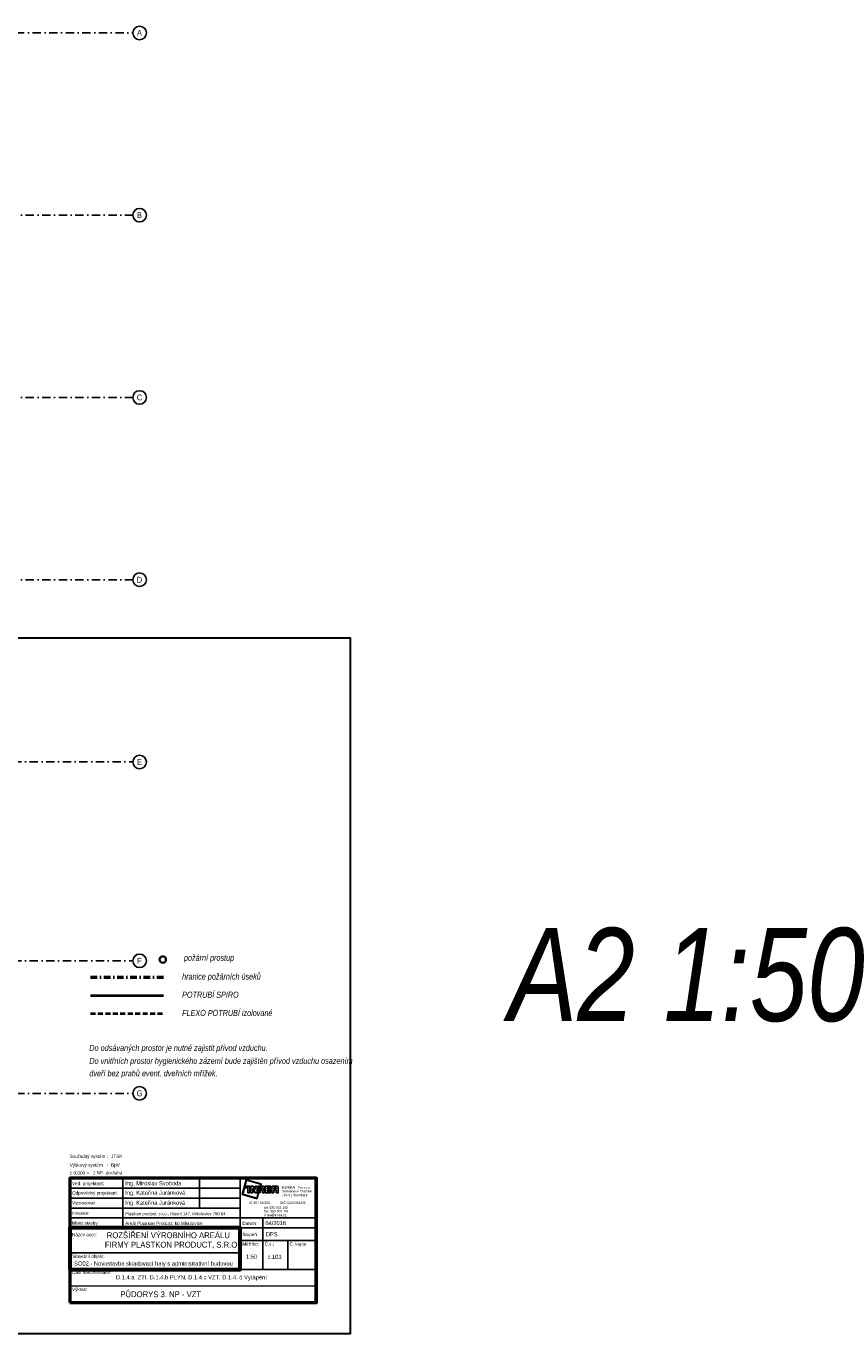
# Model space of a CAD drawing. Header units: millimetres. Extents: x 6435372 to 7248404, y 1559872 to 1886246.
# Tile 188 of 208: x 7122309 to 7146943, y 1657160 to 1696621. Entities that reach past the tile are written whole.
import ezdxf
from ezdxf.enums import TextEntityAlignment as Align

# ---------------------------------------------------------------- set-up
doc = ezdxf.new("R2010")
doc.units = ezdxf.units.MM
for name, pattern in [('DASHDOT', [1, 0.5, -0.25, 0, -0.25]), ('DASHED', [0.75, 0.5, -0.25]), ('ČERCHOVANÁ', [1, 0.5, -0.25, 0, -0.25])]:
    doc.linetypes.add(name, pattern=pattern)
for name, color, linetype in [('IN_RAZITKO', 7, 'Continuous'), ('matrice DPS', 122, 'Continuous'), ('VZT_POPIS', 7, 'Continuous')]:
    doc.layers.add(name, color=color, linetype=linetype)
for name, color, linetype, lineweight in [('plyn_popis', 7, 'Continuous', 18), ('požární prostup', 240, 'Continuous', 35), ('požární úseky', 21, 'ČERCHOVANÁ', 50), ('UT_potrubí', 10, 'Continuous', 30), ('VZT', 130, 'Continuous', 40)]:
    doc.layers.add(name, color=color, linetype=linetype, lineweight=lineweight)
doc.styles.add('ari-rom-uni', font='arial.ttf')
doc.styles.add('ARIAL', font='arial.ttf')
doc.styles.add('INDRA', font='ariali.ttf')

# ---------------------------------------------------------------- blocks, each defined once
blk = doc.blocks.new('INREA RAZÍTKO')
at = {"layer": 'IN_RAZITKO'}
blk.add_hatch(color=256, dxfattribs=at).paths.add_polyline_path([(-3.869, 7.655), (-3.904, 7.527), (-3.878, 7.527), (-3.839, 7.673), (-4.74, 7.912), (-4.978, 7.018), (-4.08, 6.768), (-3.993, 7.115), (-4.019, 7.115), (-4.098, 6.799), (-4.947, 7.035), (-4.722, 7.882)])
h = blk.add_hatch(color=256, dxfattribs=at)
h.paths.add_polyline_path([(-4.687, 7.527), (-4.792, 7.527), (-4.792, 7.423), (-4.687, 7.423)])
h.paths.add_polyline_path([(-4.527, 7.526), (-4.642, 7.526), (-4.642, 7.115), (-4.527, 7.115)])
h.paths.add_polyline_path([(-4.317, 7.527), (-4.468, 7.527), (-4.468, 7.115), (-4.349, 7.115), (-4.349, 7.381), (-4.189, 7.115), (-4.07, 7.115), (-4.07, 7.527), (-4.189, 7.527), (-4.189, 7.315)])
h.paths.add_polyline_path([(-3.913, 7.527), (-4.023, 7.527), (-4.023, 7.115)])
h.paths.add_polyline_path([(-3.708, 7.527), (-3.877, 7.527), (-3.987, 7.115), (-3.894, 7.115), (-3.894, 7.277), (-3.757, 7.277), (-3.757, 7.115), (-3.638, 7.115), (-3.638, 7.257, 0.414214), (-3.708, 7.327, 0.414214), (-3.638, 7.397), (-3.638, 7.457, 0.414214)])
h.paths.add_polyline_path([(-3.757, 7.419), (-3.757, 7.362), (-3.894, 7.362), (-3.894, 7.419)], flags=16)
h.paths.add_polyline_path([(-3.253, 7.527), (-3.588, 7.527), (-3.588, 7.115), (-3.253, 7.115), (-3.253, 7.225), (-3.465, 7.225), (-3.465, 7.287), (-3.253, 7.287), (-3.253, 7.366), (-3.465, 7.366), (-3.465, 7.421), (-3.253, 7.421)])
h.paths.add_polyline_path([(-2.877, 7.527), (-3.131, 7.527, 0.414214), (-3.201, 7.457), (-3.201, 7.115), (-3.081, 7.115), (-3.081, 7.293), (-2.931, 7.293), (-2.931, 7.115), (-2.807, 7.115), (-2.807, 7.457, 0.414214)])
h.paths.add_polyline_path([(-2.931, 7.421), (-2.931, 7.362), (-3.081, 7.362), (-3.081, 7.421)], flags=16)
at = {"layer": 'IN_RAZITKO', "color": 7}
for p, q in [((-12.195, 8.005), (-12.195, 5.005)), ((-7.564, 8.005), (-7.564, 6.205)), ((-5.108, 2.651), (-5.108, 8.005)), ((-15.395, 7.405), (-5.108, 7.405)), ((-15.395, 6.805), (-5.108, 6.805)), ((-15.395, 6.205), (-5.108, 6.205)), ((-15.395, 5.605), (-5.108, 5.605)), ((-5.108, 5.605), (-0.505, 5.605)), ((-3.727, 5.605), (-3.727, 2.505)), ((-5.108, 5.005), (-0.505, 5.005)), ((-5.108, 4.255), (-0.505, 4.255)), ((-2.225, 4.258), (-2.225, 2.505)), ((-15.395, 3.505), (-5.108, 3.505))]:
    blk.add_line(p, q, dxfattribs=at)
at = {"layer": 'IN_RAZITKO'}
for p, q in [((-4.468, 7.527), (-4.317, 7.527)), ((-4.468, 7.527), (-4.468, 7.115)), ((-4.468, 7.115), (-4.349, 7.115)), ((-4.349, 7.115), (-4.349, 7.381)), ((-4.349, 7.381), (-4.189, 7.115)), ((-4.317, 7.527), (-4.189, 7.315)), ((-4.189, 7.315), (-4.189, 7.527)), ((-4.189, 7.527), (-4.07, 7.527)), ((-4.189, 7.115), (-4.07, 7.115)), ((-4.07, 7.115), (-4.07, 7.527)), ((-4.023, 7.115), (-4.023, 7.527)), ((-3.913, 7.527), (-4.023, 7.115)), ((-4.023, 7.527), (-3.913, 7.527)), ((-3.993, 7.115), (-4.019, 7.115)), ((-3.877, 7.527), (-3.987, 7.115)), ((-3.987, 7.115), (-3.894, 7.115)), ((-3.878, 7.527), (-3.904, 7.527)), ((-3.894, 7.362), (-3.894, 7.419)), ((-3.757, 7.419), (-3.894, 7.419)), ((-3.757, 7.362), (-3.894, 7.362)), ((-3.894, 7.115), (-3.894, 7.277)), ((-3.894, 7.277), (-3.757, 7.277)), ((-3.877, 7.527), (-3.708, 7.527)), ((-3.757, 7.362), (-3.757, 7.419)), ((-3.757, 7.277), (-3.757, 7.115)), ((-3.757, 7.115), (-3.638, 7.115)), ((-3.638, 7.397), (-3.638, 7.457)), ((-3.638, 7.257), (-3.638, 7.115)), ((-3.588, 7.527), (-3.588, 7.115)), ((-3.588, 7.527), (-3.253, 7.527)), ((-3.588, 7.115), (-3.253, 7.115)), ((-3.253, 7.421), (-3.465, 7.421)), ((-3.465, 7.421), (-3.465, 7.366)), ((-3.253, 7.366), (-3.465, 7.366)), ((-3.253, 7.287), (-3.465, 7.287)), ((-3.465, 7.287), (-3.465, 7.225)), ((-3.465, 7.225), (-3.253, 7.225)), ((-3.253, 7.527), (-3.253, 7.421)), ((-3.253, 7.421), (-3.253, 7.527)), ((-3.253, 7.366), (-3.253, 7.287)), ((-3.253, 7.225), (-3.253, 7.115)), ((-3.201, 7.115), (-3.201, 7.457)), ((-3.201, 7.115), (-3.081, 7.115)), ((-3.131, 7.527), (-2.877, 7.527)), ((-2.931, 7.421), (-3.081, 7.421)), ((-3.081, 7.421), (-3.081, 7.362)), ((-3.081, 7.362), (-2.931, 7.362)), ((-2.931, 7.293), (-3.081, 7.293)), ((-3.081, 7.293), (-3.081, 7.115)), ((-2.931, 7.362), (-2.931, 7.421)), ((-2.931, 7.115), (-2.931, 7.293)), ((-2.931, 7.115), (-2.807, 7.115)), ((-2.807, 7.115), (-2.807, 7.457)), ((-5.108, 2.505), (-0.505, 2.505))]:
    blk.add_line(p, q, dxfattribs=at)
at = {"layer": 'IN_RAZITKO', "lineweight": 50}
for points in [[(-15.4, 0.5), (-0.5, 0.5), (-0.5, 8.01), (-15.4, 8.01)], [(-15.395, 0.505), (-0.505, 0.505), (-0.505, 8.005), (-15.395, 8.005)]]:
    blk.add_lwpolyline(points, close=True, dxfattribs=at)
at = {"layer": 'IN_RAZITKO'}
for points in [[(-3.878, 7.527), (-3.839, 7.673), (-4.74, 7.912), (-4.978, 7.018), (-4.08, 6.768), (-3.993, 7.115)], [(-3.904, 7.527), (-3.869, 7.655), (-4.722, 7.882), (-4.947, 7.035), (-4.098, 6.799), (-4.019, 7.115)]]:
    blk.add_lwpolyline(points, dxfattribs=at)
for points in [[(-4.792, 7.423), (-4.687, 7.423), (-4.687, 7.527), (-4.792, 7.527)], [(-4.642, 7.115), (-4.527, 7.115), (-4.527, 7.526), (-4.642, 7.526)]]:
    blk.add_lwpolyline(points, close=True, dxfattribs=at)
at = {"layer": 'IN_RAZITKO', "lineweight": 60}
blk.add_lwpolyline([(-15.395, 2.505), (-5.108, 2.505), (-5.108, 5.005), (-15.395, 5.005)], close=True, dxfattribs=at)
at = {"layer": 'IN_RAZITKO', "const_width": 0.075}
blk.add_lwpolyline([(-15.395, 0.505), (-0.505, 0.505), (-0.505, 1.505), (-15.395, 1.505)], close=True, dxfattribs=at)
at = {"layer": 'IN_RAZITKO'}
for centre, start, end in [((-3.708, 7.457), 0, 90), ((-3.708, 7.397), 270, 360), ((-3.708, 7.257), 360, 90), ((-3.131, 7.457), 90, 180), ((-2.877, 7.457), 0, 90)]:
    blk.add_arc(centre, 0.07, start, end, dxfattribs=at)
at = {"layer": 'IN_RAZITKO', "style": 'ARIAL'}
for s, p in [('Souřadný systém :', (-15.4, 9.432)), ('Výškový systém   :', (-15.4, 8.901)), ('± 0,000 =', (-15.4, 8.423))]:
    blk.add_text(s, height=0.2, dxfattribs=at).set_placement(p, align=Align.TOP_LEFT)
at = {"layer": 'IN_RAZITKO', "color": 3, "style": 'ARIAL'}
for s, p in [('JTSK', (-12.9, 9.432)), ('BpV', (-12.9, 8.901))]:
    blk.add_text(s, height=0.2, dxfattribs=at).set_placement(p, align=Align.TOP_LEFT)
at = {"layer": 'IN_RAZITKO', "color": 7, "style": 'ari-rom-uni', "width": 0.9}
for s, p in [('Ved. projektant:', (-15.255, 7.584)), ('Odpovědný projektant:', (-15.255, 7.022)), ('Vypracoval:', (-15.255, 6.422)), ('Investor:', (-15.255, 5.801)), ('Místo stavby:', (-15.255, 5.193)), ('Název akce:', (-15.255, 4.497)), ('Stupeň:', (-4.968, 4.509)), ('Datum:', (-4.968, 5.182)), ('Měřítko:', (-4.968, 3.94)), ('Č.v.:', (-3.627, 3.94)), ('Č. kopie:', (-2.125, 3.927)), ('Stavební objekt:', (-15.255, 3.197)), ('Část dokumentace:', (-15.255, 2.225)), ('Výkres:', (-15.255, 1.196))]:
    blk.add_text(s, height=0.2, dxfattribs=at).set_placement(p)
at = {"layer": 'IN_RAZITKO', "style": 'ari-rom-uni'}
for s, p in [('Smetanova 2263/66', (-2.575, 7.103)), ('                 Pro s.r.o.', (-2.575, 7.329)), ('IČ 267 83 355           DIČ CZ26783355', (-4.556, 6.404)), ('tel: 585 001 160', (-3.657, 6.122)), ('785 01 Šternberk', (-2.575, 6.877)), ('fax: 585 001 161', (-3.657, 5.896)), ('inrea@inrea.cz', (-3.657, 5.67))]:
    blk.add_text(s, height=0.1425, dxfattribs=at).set_placement(p, align=Align.BOTTOM_LEFT)
at = {"layer": 'IN_RAZITKO', "style": 'ari-rom-uni', "width": 1.3}
blk.add_text('INREA', height=0.1425, dxfattribs=at).set_placement((-2.575, 7.331), align=Align.BOTTOM_LEFT)
at = {"layer": 'IN_RAZITKO', "color": 3, "style": 'ARIAL'}
blk.add_attdef('NULA', (-14.012, 8.227), '', height=0.2, dxfattribs=at)
at = {"layer": 'IN_RAZITKO', "style": 'ari-rom-uni', "width": 0.9, "flags": 12}
for tag, p, height in [('VEDOUCÍ-PROJEKTANT', (-12.053, 7.553), 0.25), ('ODPOVĚDNÝ-PROJEKTANT', (-12.053, 6.964), 0.25), ('VYPRACOVAL', (-12.053, 6.363), 0.25), ('INVESTOR', (-12.053, 5.774), 0.2), ('MÍSTO', (-12.053, 5.149), 0.25), ('DATUM', (-3.585, 5.185), 0.25), ('STUPEŇ', (-3.556, 4.468), 0.25)]:
    blk.add_attdef(tag, p, '', height=height, dxfattribs=at)
at = {"layer": 'IN_RAZITKO', "style": 'ari-rom-uni', "flags": 12}
for tag, height, width, p in [('NÁZEV-1', 0.35, 0.95, (-10.252, 4.438)), ('NÁZEV-2', 0.35, 0.95, (-10.252, 3.876)), ('MĚŘ', 0.25, 0.9, (-4.422, 3.031)), ('ČV', 0.25, 0.9, (-3.034, 3.031)), ('VÝKRES', 0.35, 0.95, (-10.299, 0.801))]:
    blk.add_attdef(tag, text='', height=height, dxfattribs=dict(at, width=width)).set_placement(p, align=Align.CENTER)
at = {"layer": 'IN_RAZITKO', "style": 'ari-rom-uni'}
for tag, p in [('OBJEKT', (-11.248, 2.85)), ('DOKUMENTACE', (-11.26, 1.842))]:
    blk.add_attdef(tag, p, '', height=0.25, dxfattribs=at)

msp = doc.modelspace()

# ---------------------------------------------------------------- linework, layer by layer
at = {"layer": 'matrice DPS', "linetype": 'DASHDOT', "ltscale": 500}
for p, q in [((7101000.4, 1696416.9), (7125531.2, 1696416.9)), ((7120293.5, 1690916.9), (7125531.2, 1690916.9)), ((7120293.5, 1685416.9), (7125531.2, 1685416.9)), ((7120293.5, 1679916.9), (7125531.2, 1679916.9)), ((7120914.8, 1674416.9), (7125519.2, 1674416.9)), ((7120914.8, 1668416.9), (7125519.2, 1668416.9)), ((7102501.1, 1664416.9), (7125531.2, 1664416.9))]:
    msp.add_line(p, q, dxfattribs=at)
at = {"layer": 'matrice DPS', "ltscale": 500}
for centre in [(7125735.1, 1696416.9), (7125735.1, 1690916.9), (7125735.1, 1685416.9), (7125735.1, 1679916.9), (7125735.1, 1674416.9), (7125735.1, 1668416.9), (7125735.1, 1664416.9)]:
    msp.add_circle(centre, 203.9, dxfattribs=at)
at = {"layer": 'požární prostup', "ltscale": 400}
msp.add_circle((7126435.9, 1668453.9), 96.3, dxfattribs=at)
at = {"layer": 'požární úseky', "ltscale": 400}
msp.add_line((7124253.5, 1667925.4), (7126462.2, 1667925.4), dxfattribs=at)
at = {"layer": 'UT_potrubí', "ltscale": 400}
msp.add_lwpolyline([(7102394.8, 1678160.3), (7132094.8, 1678160.3), (7132094.8, 1657160.3), (7102394.8, 1657160.3)], close=True, dxfattribs=at)
at = {"layer": 'VZT', "ltscale": 400}
msp.add_line((7124253.5, 1667374.8), (7126462.2, 1667374.8), dxfattribs=at)
at = {"layer": 'VZT', "linetype": 'DASHED', "ltscale": 300}
msp.add_line((7124253.5, 1666824.2), (7126462.2, 1666824.2), dxfattribs=at)

# ---------------------------------------------------------------- block references
ref = msp.add_blockref('INREA RAZÍTKO', (7131324.7, 1657854.1), dxfattribs=dict(xscale=499.99999995, yscale=499.99999995, zscale=499.99999995))
ref.add_attrib('VEDOUCÍ-PROJEKTANT', 'Ing. Miroslav Svoboda', (7125300.8, 1661643.4), dxfattribs={"layer": 'IN_RAZITKO', "height": 125, "style": 'ari-rom-uni', "width": 0.9})
ref.add_attrib('ODPOVĚDNÝ-PROJEKTANT', 'Ing. Kateřina Juránková', (7125300.8, 1661357.5), dxfattribs={"layer": 'IN_RAZITKO', "height": 125, "style": 'ari-rom-uni', "width": 0.9})
ref.add_attrib('VYPRACOVAL', 'Ing. Kateřina Juránková', (7125300.8, 1661054), dxfattribs={"layer": 'IN_RAZITKO', "height": 125, "style": 'ari-rom-uni', "width": 0.9})
ref.add_attrib('INVESTOR', 'Plastkon product, s.r.o., Hlavní 147, Mikulovice 790 84', (7125300.8, 1660738.2), dxfattribs={"layer": 'IN_RAZITKO', "height": 90, "style": 'ari-rom-uni', "width": 0.8})
ref.add_attrib('MÍSTO', 'Areál Plastkon Product, kú Mikulovice', (7125300.8, 1660444.9), dxfattribs={"layer": 'IN_RAZITKO', "height": 100, "style": 'ari-rom-uni'})
ref.add_attrib('NÁZEV-1', 'ROZŠÍŘENÍ VÝROBNÍHO AREÁLU ', dxfattribs={"layer": 'IN_RAZITKO', "height": 175, "style": 'ari-rom-uni', "width": 0.95}).set_placement((7126634.6, 1660047.8), align=Align.CENTER)
ref.add_attrib('NÁZEV-2', 'FIRMY PLASTKON PRODUCT, S.R.O.', dxfattribs={"layer": 'IN_RAZITKO', "height": 175, "style": 'ari-rom-uni', "width": 0.95}).set_placement((7126718, 1659763.5), align=Align.CENTER)
ref.add_attrib('VÝKRES', '                                   PŮDORYS 3. NP - VZT', dxfattribs={"layer": 'IN_RAZITKO', "height": 175, "style": 'ari-rom-uni', "width": 0.95}).set_placement((7125245.7, 1658267.3), align=Align.CENTER)
ref.add_attrib('DATUM', '04/2016', (7129534.8, 1660441.4), dxfattribs={"layer": 'IN_RAZITKO', "height": 125, "style": 'ari-rom-uni', "width": 0.9})
ref.add_attrib('DOKUMENTACE', 'D.1.4.a  ZTI, D.1.4.b PLYN, D.1.4.c VZT, D.1.4. d Vytápění', (7125019.4, 1658804.5), dxfattribs={"layer": 'IN_RAZITKO', "height": 125, "style": 'ari-rom-uni'})
ref.add_attrib('MĚŘ', '1:50', dxfattribs={"layer": 'IN_RAZITKO', "height": 125, "style": 'ari-rom-uni', "width": 0.9}).set_placement((7129116.2, 1659427.1), align=Align.CENTER)
ref.add_attrib('ČV', 'c.103', dxfattribs={"layer": 'IN_RAZITKO', "height": 125, "style": 'ari-rom-uni', "width": 0.9}).set_placement((7129810.3, 1659421.2), align=Align.CENTER)
ref.add_attrib('STUPEŇ', 'DPS', (7129549.3, 1660104.2), dxfattribs={"layer": 'IN_RAZITKO', "height": 125, "style": 'ari-rom-uni', "width": 0.9})
ref.add_attrib('OBJEKT', 'SO02 - Novostavba skladovací haly s administrativní budovou', (7123756.6, 1659220.1), dxfattribs={"layer": 'IN_RAZITKO', "height": 125, "style": 'ari-rom-uni'})
ref.add_attrib('NULA', '1 NP- podlaha', (7124321.2, 1661972.4), dxfattribs={"layer": 'IN_RAZITKO', "color": 3, "height": 100, "style": 'ARIAL'})

# ---------------------------------------------------------------- texts
at = {"layer": 'matrice DPS', "ltscale": 500, "style": 'ARIAL', "width": 0.8}
for s, p in [('A', (7125731, 1696416.9)), ('B', (7125731, 1690916.9)), ('C', (7125731, 1685416.9)), ('D', (7125731, 1679916.9)), ('E', (7125731, 1674416.9)), ('F', (7125731, 1668416.9)), ('G', (7125731, 1664416.9))]:
    msp.add_text(s, height=175, dxfattribs=at).set_placement(p, align=Align.MIDDLE)
at = {"layer": 'plyn_popis', "linetype": 'Continuous', "style": 'INDRA', "width": 0.8}
msp.add_text('A2 1:50', height=2812.5, dxfattribs=at).set_placement((7136871.7, 1666596.5))
at = {"layer": 'VZT_POPIS', "linetype": 'Continuous', "style": 'INDRA', "width": 0.8}
for s, p in [('požární prostup', (7127074.8, 1668416.4)), ('hranice požárních úseků', (7127020, 1667850.7)), ('POTRUBÍ SPIRO', (7127020, 1667300.1)), ('FLEXO POTRUBÍ izolované', (7127020, 1666749.5))]:
    msp.add_text(s, height=187.5, dxfattribs=at).set_placement(p)
at = {"layer": 'VZT_POPIS', "style": 'INDRA', "width": 0.8}
for s, p in [('Do odsávaných prostor je nutné zajistit přívod vzduchu.', (7124216.7, 1665699.6)), ('Do vnitřních prostor hygienického zázemí bude zajištěn přívod vzduchu osazením ', (7124216.7, 1665308.1)), ('dveří bez prahů event. dveřních mřížek.', (7124216.7, 1664931.8))]:
    msp.add_text(s, height=180, dxfattribs=at).set_placement(p)

doc.saveas('drawing.dxf')
